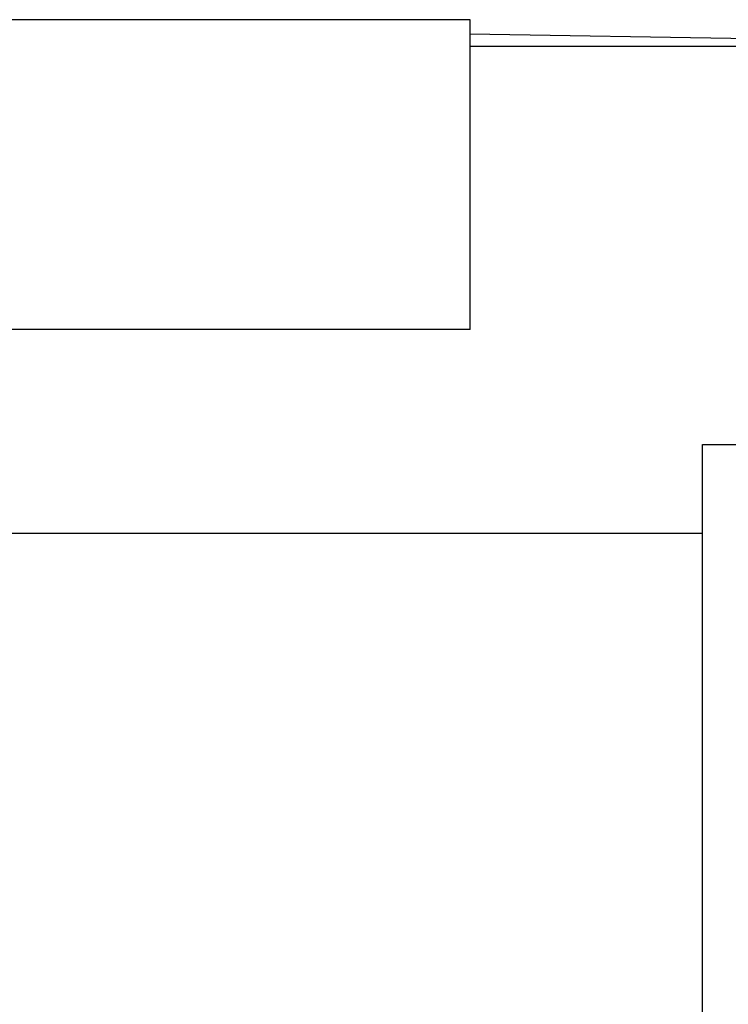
# Model space of a CAD drawing. Header units: millimetres. Extents: x 0 to 5600, y -1552 to 3960.
# Tile 69 of 199: x 2977 to 3057, y 1022 to 1133. Entities that reach past the tile are written whole.
import ezdxf

# ---------------------------------------------------------------- set-up
doc = ezdxf.new("R2010")
doc.units = ezdxf.units.MM
doc.header["$LTSCALE"] = 308
doc.layers.get('0').update_dxf_attribs({"linetype": 'CONTINUOUS'})

msp = doc.modelspace()

# ---------------------------------------------------------------- linework, layer by layer
at = {"color": 7, "linetype": 'Continuous'}
for p, q in [((3027.58, 1132.87), (2777.58, 1132.87)), ((3027.58, 1097.87), (3027.58, 1132.87)), ((3027.55, 1131.29), (3108.83, 1129.87)), ((3027.58, 1129.87), (3108.83, 1129.87)), ((3027.58, 1097.87), (2915.08, 1097.87)), ((3053.83, 1084.87), (3141.73, 1084.87)), ((3053.83, 744.87), (3053.83, 1084.87)), ((2915.08, 1074.87), (3053.83, 1074.87))]:
    msp.add_line(p, q, dxfattribs=at)

doc.saveas('drawing.dxf')
